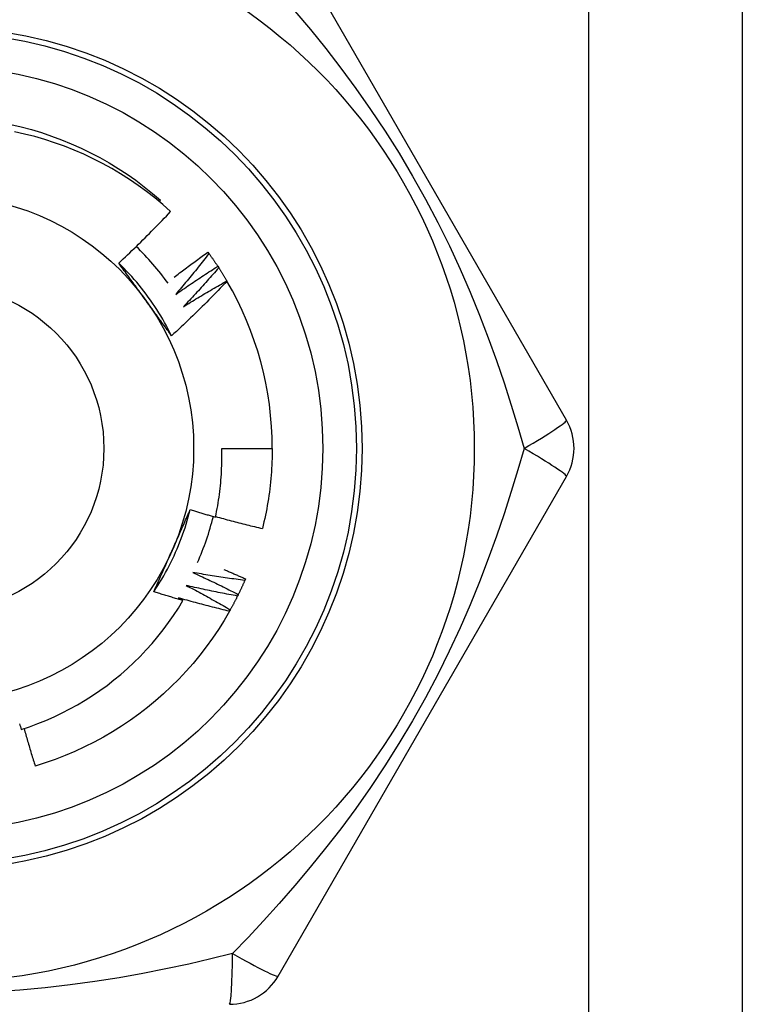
# Model space of a CAD drawing. Header units: inches. Extents: x 5 to 143, y 9 to 74.
# Tile 27 of 76: x 7.142 to 7.395, y 51.914 to 52.259. Entities that reach past the tile are written whole.
import ezdxf

# ---------------------------------------------------------------- set-up
doc = ezdxf.new("R2010")
doc.units = ezdxf.units.IN
doc.header["$MEASUREMENT"] = 0
doc.layers.add('Visible Edges(ANSI)', color=7, linetype='Continuous', lineweight=25)
doc.layers.add('Visible Tangent Edges(ANSI)', color=7, linetype='Continuous', lineweight=25)

msp = doc.modelspace()

# ---------------------------------------------------------------- linework, layer by layer
at = {"layer": 'Visible Edges(ANSI)'}
for p, q in [((7.394995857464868, 52.43599471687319), (7.394995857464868, 31.11316007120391)), ((7.333343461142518, 52.11906566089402), (7.232193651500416, 52.29426225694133)), ((7.190527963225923, 52.19567596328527), (7.190970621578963, 52.19619309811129)), ((7.207591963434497, 52.17798839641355), (7.207948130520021, 52.17750097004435)), ((7.211034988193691, 52.17303771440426), (7.211365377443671, 52.1725324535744)), ((7.21421640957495, 52.16791499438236), (7.214264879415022, 52.16783215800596)), ((7.212423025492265, 52.10922306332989), (7.230137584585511, 52.10922306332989)), ((7.232193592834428, 51.92418377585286), (7.333343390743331, 52.09938036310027)), ((7.220746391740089, 52.06347127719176), (7.220507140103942, 52.06291701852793))]:
    msp.add_line(p, q, dxfattribs=at)
at = {"layer": 'Visible Edges(ANSI)', "flags": 128}
for points in [[(7.138433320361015, 52.22276473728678), (7.142057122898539, 52.22192385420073), (7.145652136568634, 52.22096732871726), (7.149214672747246, 52.21989616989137), (7.152741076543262, 52.21871146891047), (7.156227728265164, 52.21741442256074), (7.159671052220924, 52.21600639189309), (7.16306751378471, 52.21448879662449), (7.166413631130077, 52.21286320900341), (7.169705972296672, 52.21113128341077), (7.172941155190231, 52.2092948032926), (7.176115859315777, 52.20735566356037), (7.179226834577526, 52.20531584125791), (7.182270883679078, 52.20317742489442), (7.18524488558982, 52.20094262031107), (7.188145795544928, 52.19861371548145), (7.190970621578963, 52.19619309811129)], [(7.194462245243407, 52.19222434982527), (7.191721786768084, 52.19466169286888), (7.188908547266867, 52.19700815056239), (7.186024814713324, 52.19926215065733), (7.183072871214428, 52.20142210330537), (7.180055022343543, 52.20348643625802), (7.176973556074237, 52.20545357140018), (7.173830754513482, 52.20732191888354), (7.170628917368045, 52.20908990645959), (7.167370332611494, 52.21075596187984), (7.164057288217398, 52.21231849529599), (7.160692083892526, 52.21377593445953), (7.157278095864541, 52.21512627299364), (7.153825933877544, 52.21636518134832), (7.150340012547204, 52.21749135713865), (7.146823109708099, 52.21850421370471), (7.143278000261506, 52.21940312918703), (7.139707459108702, 52.22018750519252)], [(7.176284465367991, 52.17414624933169), (7.177066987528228, 52.17487450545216), (7.177847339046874, 52.1756049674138), (7.178625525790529, 52.17633763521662), (7.179401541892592, 52.17707249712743), (7.180175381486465, 52.17780955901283), (7.180947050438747, 52.17854880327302), (7.18171653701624, 52.17929023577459), (7.182483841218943, 52.18003383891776), (7.183248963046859, 52.18077962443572), (7.184011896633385, 52.18152756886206), (7.184772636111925, 52.18227768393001), (7.185531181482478, 52.18302995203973), (7.186287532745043, 52.18378437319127), (7.187041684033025, 52.18454094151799), (7.18779362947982, 52.18529965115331), (7.188543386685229, 52.18606051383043), (7.18929094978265, 52.18682352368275), (7.190036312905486, 52.18758867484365), (7.190779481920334, 52.18835596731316), (7.191520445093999, 52.18912539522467), (7.192259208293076, 52.18989694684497), (7.192995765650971, 52.19067062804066), (7.193730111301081, 52.19144643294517), (7.194462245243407, 52.19222434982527)], [(7.195691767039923, 52.1692040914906), (7.196180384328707, 52.16957925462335), (7.196669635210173, 52.16995361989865), (7.197159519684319, 52.17032719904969), (7.197650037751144, 52.17069998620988), (7.198141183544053, 52.17107197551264), (7.198632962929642, 52.17144317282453), (7.199125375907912, 52.17181357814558), (7.199618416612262, 52.17218318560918), (7.200112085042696, 52.17255200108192), (7.200606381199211, 52.17292001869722), (7.201101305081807, 52.17328723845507), (7.201596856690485, 52.17365366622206), (7.202093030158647, 52.174019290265), (7.202589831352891, 52.17438412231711), (7.203087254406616, 52.17474815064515), (7.203585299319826, 52.17511138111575), (7.204083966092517, 52.1754738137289), (7.204583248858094, 52.17583544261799), (7.20508315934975, 52.17619627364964), (7.205583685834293, 52.17655630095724), (7.206084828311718, 52.17691553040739), (7.206586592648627, 52.1772739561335), (7.20708896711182, 52.17763157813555), (7.207591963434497, 52.17798839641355)], [(7.207948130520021, 52.17750097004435), (7.207476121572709, 52.17689537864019), (7.207002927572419, 52.17629066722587), (7.206528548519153, 52.17568682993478), (7.206052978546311, 52.17508388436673), (7.205576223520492, 52.1744818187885), (7.205098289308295, 52.17388063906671), (7.204619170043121, 52.17328035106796), (7.204138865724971, 52.17268095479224), (7.203657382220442, 52.17208245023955), (7.203174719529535, 52.17148483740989), (7.202690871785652, 52.17088812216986), (7.20220585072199, 52.17029230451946), (7.20171964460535, 52.1696973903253), (7.201232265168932, 52.16910337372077), (7.200743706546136, 52.16851026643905), (7.20025397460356, 52.16791806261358), (7.199763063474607, 52.16732676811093), (7.199270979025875, 52.16673638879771), (7.198777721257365, 52.16614691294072), (7.198283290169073, 52.16555835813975), (7.197787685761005, 52.16497071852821), (7.197290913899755, 52.1643839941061), (7.196792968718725, 52.16379819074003), (7.196293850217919, 52.16321331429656)], [(7.207948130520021, 52.17750097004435), (7.20808089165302, 52.17731790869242), (7.208213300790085, 52.17713458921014), (7.208345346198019, 52.17695101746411), (7.208477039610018, 52.17676718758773), (7.208608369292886, 52.176583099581), (7.208739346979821, 52.17639875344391), (7.208869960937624, 52.17621415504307), (7.209000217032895, 52.17602930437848), (7.209130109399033, 52.17584420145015), (7.20925964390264, 52.17565884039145), (7.209388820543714, 52.17547323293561), (7.209517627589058, 52.175287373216), (7.209646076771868, 52.17510126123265), (7.209774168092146, 52.17491490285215), (7.209901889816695, 52.17472829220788), (7.210029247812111, 52.17454143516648), (7.210156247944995, 52.17435432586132), (7.210282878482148, 52.17416697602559), (7.21040914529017, 52.17397937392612), (7.21053504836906, 52.17379153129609), (7.21066058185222, 52.17360344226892), (7.210785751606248, 52.17341510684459), (7.210910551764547, 52.1732265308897), (7.211034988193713, 52.17303771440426)], [(7.194838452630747, 52.14869682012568), (7.194249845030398, 52.14987737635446), (7.19364403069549, 52.15104922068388), (7.193021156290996, 52.15221211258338), (7.19238139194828, 52.15336582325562), (7.191724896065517, 52.15451010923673), (7.191051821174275, 52.15564473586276), (7.190362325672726, 52.15676946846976), (7.189656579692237, 52.15788406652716), (7.188934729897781, 52.1589883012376), (7.188196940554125, 52.16008192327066), (7.187443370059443, 52.16116470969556), (7.186674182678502, 52.16223641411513), (7.185889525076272, 52.16329680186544), (7.185089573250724, 52.16434563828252), (7.18427446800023, 52.16538268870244), (7.183444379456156, 52.166407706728), (7.182599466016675, 52.16742046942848), (7.181739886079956, 52.16842073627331), (7.180865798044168, 52.16940826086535), (7.179977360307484, 52.17038282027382), (7.179074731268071, 52.17134416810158), (7.178158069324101, 52.17229206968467), (7.177227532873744, 52.17322629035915), (7.17628328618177, 52.17414658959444)], [(7.185660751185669, 52.16129065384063), (7.185267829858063, 52.16183144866), (7.184875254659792, 52.16237174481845), (7.18448300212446, 52.16291154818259), (7.184091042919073, 52.16345087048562), (7.183699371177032, 52.16398970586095), (7.183307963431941, 52.16452807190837), (7.182916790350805, 52.16506597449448), (7.182525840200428, 52.16560342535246), (7.182135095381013, 52.16614041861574), (7.181744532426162, 52.16667697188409), (7.181354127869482, 52.16721309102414), (7.180963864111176, 52.16774878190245), (7.180573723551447, 52.16828405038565), (7.180183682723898, 52.16881890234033), (7.179793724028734, 52.16935334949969), (7.179403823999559, 52.16988739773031), (7.179013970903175, 52.17042105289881), (7.178624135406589, 52.17095432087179), (7.1782343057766, 52.17148721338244), (7.177844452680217, 52.17201973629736), (7.177454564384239, 52.17255188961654), (7.177064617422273, 52.1730836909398), (7.176674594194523, 52.17361514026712), (7.176284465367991, 52.17414624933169)], [(7.196293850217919, 52.16321331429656), (7.196898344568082, 52.16363628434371), (7.197503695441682, 52.16405808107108), (7.198109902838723, 52.16447869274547), (7.198716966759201, 52.16489813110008), (7.19932487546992, 52.16531638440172), (7.199933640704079, 52.16573345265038), (7.200543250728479, 52.16614934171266), (7.201153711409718, 52.16656405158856), (7.201765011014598, 52.16697757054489), (7.202377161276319, 52.16738991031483), (7.202990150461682, 52.16780105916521), (7.203603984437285, 52.16821102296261), (7.204218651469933, 52.16861979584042), (7.204834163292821, 52.16902738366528), (7.205450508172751, 52.16943378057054), (7.206067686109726, 52.16983899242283), (7.206685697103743, 52.17024300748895), (7.207304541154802, 52.17064583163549), (7.207924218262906, 52.17104746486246), (7.208544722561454, 52.17144790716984), (7.209166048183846, 52.17184715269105), (7.209788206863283, 52.1722452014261), (7.210411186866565, 52.17264205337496), (7.211034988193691, 52.17303771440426)], [(7.211365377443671, 52.1725324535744), (7.210862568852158, 52.17195217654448), (7.210358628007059, 52.17137284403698), (7.209853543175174, 52.1707944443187), (7.209347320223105, 52.17021699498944), (7.208839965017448, 52.16964048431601), (7.208331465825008, 52.1690649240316), (7.20782183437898, 52.16849031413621), (7.207311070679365, 52.16791665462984), (7.206799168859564, 52.16734394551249), (7.206286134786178, 52.16677218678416), (7.205771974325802, 52.16620139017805), (7.205256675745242, 52.16563155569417), (7.204740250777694, 52.1650626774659), (7.204222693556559, 52.16449476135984), (7.203704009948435, 52.16392780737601), (7.203184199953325, 52.163361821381), (7.202663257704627, 52.1627968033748), (7.202141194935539, 52.16223275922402), (7.201618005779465, 52.16166968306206), (7.201093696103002, 52.16110758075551), (7.200568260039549, 52.16054645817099), (7.20004169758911, 52.15998630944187), (7.199514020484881, 52.15942714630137), (7.198985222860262, 52.15886895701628)], [(7.211365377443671, 52.1725324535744), (7.211488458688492, 52.17234275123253), (7.211611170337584, 52.1721528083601), (7.211733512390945, 52.17196262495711), (7.211855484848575, 52.17177220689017), (7.211977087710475, 52.17158154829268), (7.212098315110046, 52.17139066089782), (7.212219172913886, 52.17119953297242), (7.212339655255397, 52.17100816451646), (7.212459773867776, 52.17081656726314), (7.212579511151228, 52.17062474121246), (7.21269887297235, 52.17043267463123), (7.212817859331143, 52.17024037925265), (7.212936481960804, 52.1700478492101), (7.213054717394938, 52.1698550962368), (7.213172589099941, 52.16966210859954), (7.213290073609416, 52.16946889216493), (7.213407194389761, 52.16927544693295), (7.213523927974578, 52.16908177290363), (7.213640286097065, 52.16888787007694), (7.213756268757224, 52.16869374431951), (7.213871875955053, 52.1684993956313), (7.213987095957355, 52.16830481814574), (7.214101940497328, 52.16811001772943), (7.214216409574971, 52.16791499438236)], [(7.214264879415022, 52.16783215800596), (7.213482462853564, 52.16700862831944), (7.212697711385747, 52.1661873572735), (7.211910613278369, 52.16536834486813), (7.211121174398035, 52.16455160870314), (7.210329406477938, 52.16373714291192), (7.209535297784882, 52.16292495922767), (7.208738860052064, 52.16211505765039), (7.207940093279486, 52.16130744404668), (7.207139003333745, 52.16050211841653), (7.206335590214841, 52.15969909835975), (7.205529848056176, 52.15889836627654), (7.204721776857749, 52.1580999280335), (7.203911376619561, 52.15730378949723), (7.203098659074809, 52.15650995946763), (7.202283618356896, 52.15571843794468), (7.201466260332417, 52.1549292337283), (7.200646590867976, 52.15414235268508), (7.199824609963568, 52.15335779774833), (7.199000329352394, 52.15257557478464), (7.198173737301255, 52.1517956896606), (7.197344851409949, 52.15101814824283), (7.196513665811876, 52.15024295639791), (7.195680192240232, 52.14947011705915), (7.194844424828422, 52.14869963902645)], [(7.198985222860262, 52.15886895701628), (7.199610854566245, 52.15925998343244), (7.200237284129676, 52.15964978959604), (7.200864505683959, 52.16003837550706), (7.201492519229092, 52.16042573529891), (7.202121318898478, 52.16081187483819), (7.202750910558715, 52.16119678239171), (7.203381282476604, 52.16158047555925), (7.204012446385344, 52.16196293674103), (7.204644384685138, 52.16234417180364), (7.205277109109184, 52.16272417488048), (7.205910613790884, 52.16310295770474), (7.206544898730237, 52.16348050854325), (7.207179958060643, 52.16385682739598), (7.207815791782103, 52.16423192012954), (7.208452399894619, 52.16460578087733), (7.209089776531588, 52.16497840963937), (7.209727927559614, 52.16534980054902), (7.210366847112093, 52.16571996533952), (7.211006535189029, 52.16608889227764), (7.211646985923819, 52.16645658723), (7.212288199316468, 52.16682304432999), (7.212930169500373, 52.16718826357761), (7.213572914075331, 52.16755225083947), (7.21421640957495, 52.16791499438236)], [(7.194844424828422, 52.14869963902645), (7.194462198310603, 52.14921984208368), (7.194080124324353, 52.14974032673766), (7.19369817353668, 52.15026110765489), (7.19331631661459, 52.15078219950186), (7.192934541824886, 52.15130361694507), (7.192552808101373, 52.15182537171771), (7.192171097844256, 52.15234747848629), (7.191789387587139, 52.1528699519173), (7.191407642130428, 52.15339280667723), (7.191025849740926, 52.153916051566), (7.19064397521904, 52.15443970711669), (7.190261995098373, 52.1549637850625), (7.189879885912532, 52.15548829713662), (7.189497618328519, 52.15601325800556), (7.189115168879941, 52.15653868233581), (7.188732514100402, 52.15706458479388), (7.188349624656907, 52.15759098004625), (7.18796647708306, 52.15811787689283), (7.187583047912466, 52.15864529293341), (7.187199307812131, 52.15917324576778), (7.18681523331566, 52.15970174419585), (7.186430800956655, 52.16023079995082), (7.186045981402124, 52.16076043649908), (7.185660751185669, 52.16129065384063)], [(7.210221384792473, 52.08513049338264), (7.210430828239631, 52.08611965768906), (7.21063022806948, 52.08711115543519), (7.210819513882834, 52.08810477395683), (7.210998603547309, 52.08910003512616), (7.211167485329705, 52.09009683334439), (7.211326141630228, 52.0910950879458), (7.211474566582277, 52.09209472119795), (7.211612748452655, 52.09309565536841), (7.211740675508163, 52.09409780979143), (7.211858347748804, 52.09510110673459), (7.211965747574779, 52.09610546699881), (7.212062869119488, 52.09711081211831), (7.212149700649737, 52.09811706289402), (7.212226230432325, 52.09912414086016), (7.212292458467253, 52.10013196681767), (7.212348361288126, 52.10114046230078), (7.212393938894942, 52.1021495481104), (7.212429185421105, 52.10315914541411), (7.212454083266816, 52.10416917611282), (7.212468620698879, 52.10517956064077), (7.212472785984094, 52.10619022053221), (7.212466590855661, 52.10720107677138), (7.212450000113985, 52.10821205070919), (7.212423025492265, 52.10922306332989)], [(7.230137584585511, 52.10922306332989), (7.230131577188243, 52.10804143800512), (7.230113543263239, 52.10685993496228), (7.230083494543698, 52.10567867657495), (7.230041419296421, 52.10449778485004), (7.229987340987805, 52.10331738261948), (7.229921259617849, 52.10213759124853), (7.229843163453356, 52.10095853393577), (7.229753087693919, 52.09978033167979), (7.229651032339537, 52.09860310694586), (7.229536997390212, 52.09742698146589), (7.229411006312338, 52.09625207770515), (7.229273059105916, 52.0950785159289), (7.22912319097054, 52.09390641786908), (7.228961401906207, 52.09273590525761), (7.228787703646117, 52.09156709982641), (7.228602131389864, 52.09040012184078), (7.228404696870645, 52.08923509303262), (7.228195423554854, 52.08807213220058), (7.227974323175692, 52.08691136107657), (7.227741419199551, 52.08575289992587), (7.227496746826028, 52.08459686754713), (7.227240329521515, 52.08344338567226), (7.226972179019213, 52.08229257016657), (7.226692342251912, 52.08114454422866)], [(7.1886024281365, 52.05894819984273), (7.189330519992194, 52.06004822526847), (7.190042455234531, 52.06115880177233), (7.190738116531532, 52.06227967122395), (7.191417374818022, 52.06341057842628), (7.192080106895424, 52.06455126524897), (7.192726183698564, 52.06570147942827), (7.19335548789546, 52.06686096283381), (7.193967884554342, 52.06802946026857), (7.194563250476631, 52.06920671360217), (7.195141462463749, 52.07039247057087), (7.195702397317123, 52.07158647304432), (7.196245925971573, 52.07278846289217), (7.196771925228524, 52.07399818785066), (7.197280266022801, 52.07521538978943), (7.197770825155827, 52.07643981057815), (7.198243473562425, 52.07767120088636), (7.198698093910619, 52.0789092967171), (7.199134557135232, 52.08015384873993), (7.199552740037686, 52.08140459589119), (7.19995250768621, 52.08266128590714), (7.200333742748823, 52.08392365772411), (7.200696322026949, 52.08519146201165), (7.201040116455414, 52.08646443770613), (7.20136499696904, 52.08774233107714)], [(7.194920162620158, 52.07319324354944), (7.195192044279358, 52.07380391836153), (7.195463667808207, 52.07441404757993), (7.195735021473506, 52.07502365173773), (7.196006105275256, 52.07563275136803), (7.196276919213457, 52.07624136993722), (7.196547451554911, 52.0768495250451), (7.196817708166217, 52.07745724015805), (7.197087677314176, 52.07806453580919), (7.197357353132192, 52.07867142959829), (7.197626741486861, 52.07927794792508), (7.197895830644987, 52.07988410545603), (7.198164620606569, 52.08048992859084), (7.198433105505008, 52.08109543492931), (7.198701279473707, 52.08170064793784), (7.198969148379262, 52.08230558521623), (7.199236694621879, 52.08291027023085), (7.199503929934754, 52.08351472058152), (7.19977083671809, 52.08411896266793), (7.200037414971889, 52.08472301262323), (7.200303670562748, 52.08532689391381), (7.200569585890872, 52.08593062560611), (7.200835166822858, 52.08653422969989), (7.201100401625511, 52.08713772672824), (7.201365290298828, 52.08774113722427)], [(7.201365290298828, 52.08774113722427), (7.201733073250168, 52.08762792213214), (7.202100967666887, 52.08751509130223), (7.202468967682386, 52.08740264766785), (7.202837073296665, 52.08729058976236), (7.203205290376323, 52.08717891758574), (7.203573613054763, 52.08706763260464), (7.203942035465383, 52.08695673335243), (7.20431057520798, 52.08684621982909), (7.204679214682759, 52.08673609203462), (7.205047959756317, 52.08662634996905), (7.205416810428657, 52.08651699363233), (7.205785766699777, 52.08640802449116), (7.206154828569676, 52.08629944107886), (7.206523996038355, 52.08619124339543), (7.206893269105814, 52.08608343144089), (7.207262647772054, 52.08597600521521), (7.207632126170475, 52.08586896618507), (7.208001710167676, 52.08576231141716), (7.208371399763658, 52.08565604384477), (7.20874118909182, 52.08555016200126), (7.209111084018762, 52.08544466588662), (7.209481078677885, 52.08533955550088), (7.209851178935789, 52.08523483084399), (7.210221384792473, 52.08513049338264)], [(7.210263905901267, 52.08532735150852), (7.210944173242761, 52.08513834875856), (7.211624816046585, 52.08495062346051), (7.212305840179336, 52.08476417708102), (7.212987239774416, 52.0845790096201), (7.213669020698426, 52.08439512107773), (7.214351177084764, 52.08421251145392), (7.215033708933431, 52.08403118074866), (7.215716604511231, 52.08385112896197), (7.216399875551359, 52.08367235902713), (7.217083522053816, 52.08349486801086), (7.217767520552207, 52.08331865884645), (7.218451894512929, 52.08314372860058), (7.219136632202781, 52.08297008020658), (7.219821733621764, 52.08279771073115), (7.220507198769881, 52.08262662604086), (7.221193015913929, 52.08245682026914), (7.221879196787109, 52.08228829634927), (7.222565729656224, 52.08212105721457), (7.223252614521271, 52.08195509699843), (7.22393986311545, 52.08179042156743), (7.224627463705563, 52.0816270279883), (7.225315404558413, 52.08146491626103), (7.226003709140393, 52.08130408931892), (7.226692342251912, 52.08114454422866)], [(7.188607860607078, 52.05894443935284), (7.188867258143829, 52.05953555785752), (7.189126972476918, 52.0601266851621), (7.18938700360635, 52.06071785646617), (7.189647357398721, 52.06130909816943), (7.189908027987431, 52.06190043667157), (7.190169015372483, 52.06249190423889), (7.190430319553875, 52.06308352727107), (7.190691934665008, 52.06367533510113), (7.190953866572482, 52.06426735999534), (7.191216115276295, 52.06485962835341), (7.19147868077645, 52.06545216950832), (7.191741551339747, 52.06604501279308), (7.192004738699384, 52.06663818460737), (7.192268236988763, 52.0672317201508), (7.192532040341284, 52.06782564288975), (7.192796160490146, 52.06841998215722), (7.193060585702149, 52.06901477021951), (7.193325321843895, 52.06961003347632), (7.193590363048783, 52.07020580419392), (7.193855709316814, 52.07080210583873), (7.194121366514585, 52.07139897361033), (7.194387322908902, 52.07199643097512), (7.194653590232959, 52.07259451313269), (7.194920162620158, 52.07319324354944)], [(7.202281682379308, 52.06570846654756), (7.202952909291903, 52.06540224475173), (7.203623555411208, 52.06509468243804), (7.204293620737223, 52.06478578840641), (7.204963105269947, 52.06447555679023), (7.205631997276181, 52.0641639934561), (7.206300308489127, 52.06385109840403), (7.206968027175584, 52.06353687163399), (7.207635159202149, 52.06322131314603), (7.208301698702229, 52.06290442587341), (7.208967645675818, 52.06258620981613), (7.209633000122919, 52.06226666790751), (7.210297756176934, 52.06194579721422), (7.210961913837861, 52.06162360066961), (7.2116254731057, 52.06130007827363), (7.212288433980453, 52.0609752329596), (7.212950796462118, 52.06064906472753), (7.213612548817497, 52.06032157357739), (7.214273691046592, 52.05999275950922), (7.2149342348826, 52.05966262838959), (7.215594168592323, 52.05933117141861), (7.216253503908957, 52.05899840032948), (7.21691221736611, 52.0586643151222), (7.217570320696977, 52.05832890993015), (7.21822780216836, 52.05799218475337)], [(7.220507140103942, 52.06291701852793), (7.219745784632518, 52.06301640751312), (7.218984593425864, 52.06311726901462), (7.21822355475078, 52.06321959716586), (7.217462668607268, 52.0633233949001), (7.216701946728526, 52.06342866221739), (7.215941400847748, 52.06353539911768), (7.215181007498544, 52.0636436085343), (7.214420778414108, 52.06375328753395), (7.213660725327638, 52.06386443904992), (7.212900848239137, 52.0639770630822), (7.212141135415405, 52.06409115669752), (7.211381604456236, 52.06420672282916), (7.210622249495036, 52.06432376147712), (7.209863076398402, 52.0644422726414), (7.209104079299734, 52.0645622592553), (7.20834526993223, 52.06468371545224), (7.207586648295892, 52.06480664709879), (7.206828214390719, 52.06493105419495), (7.206069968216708, 52.06505693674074), (7.205311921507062, 52.06518429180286), (7.20455406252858, 52.06531312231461), (7.203796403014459, 52.06544342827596), (7.203038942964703, 52.06557520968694), (7.202281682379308, 52.06570846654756)], [(7.21314877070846, 52.06678545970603), (7.21346669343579, 52.066650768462), (7.213784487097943, 52.06651578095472), (7.214102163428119, 52.0663804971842), (7.214419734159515, 52.06624491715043), (7.214737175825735, 52.06610904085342), (7.215054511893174, 52.06597286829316), (7.215371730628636, 52.06583640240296), (7.21568883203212, 52.06569963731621), (7.216005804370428, 52.06556257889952), (7.216322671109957, 52.06542522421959), (7.216639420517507, 52.06528757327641), (7.21695605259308, 52.06514962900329), (7.217272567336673, 52.06501138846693), (7.217588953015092, 52.06487285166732), (7.217905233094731, 52.06473402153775), (7.218221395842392, 52.06459489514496), (7.218537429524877, 52.06445547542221), (7.218853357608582, 52.06431575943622), (7.219169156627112, 52.06417574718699), (7.219484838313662, 52.06403544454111), (7.219800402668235, 52.0638948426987), (7.220115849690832, 52.06375395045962), (7.220431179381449, 52.06361276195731), (7.220746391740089, 52.06347127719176)], [(7.220507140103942, 52.06291701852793), (7.220416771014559, 52.06270972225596), (7.220326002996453, 52.06250260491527), (7.220234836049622, 52.06229566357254), (7.220143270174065, 52.06208889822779), (7.220051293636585, 52.06188231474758), (7.219958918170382, 52.06167591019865), (7.219866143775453, 52.06146968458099), (7.219772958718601, 52.06126364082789), (7.219679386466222, 52.06105777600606), (7.219585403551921, 52.06085209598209), (7.219491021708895, 52.06064660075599), (7.219396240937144, 52.06044128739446), (7.219301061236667, 52.06023616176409), (7.219205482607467, 52.06003121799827), (7.219109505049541, 52.05982646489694), (7.219013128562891, 52.05962189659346), (7.218916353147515, 52.05941751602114), (7.218819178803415, 52.05921332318), (7.218721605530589, 52.05900932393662), (7.218623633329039, 52.0588055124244), (7.218525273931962, 52.05860189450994), (7.21842651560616, 52.05839846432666), (7.218327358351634, 52.05819522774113), (7.218227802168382, 52.05799218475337)], [(7.198809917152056, 52.05589629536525), (7.198383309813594, 52.05601775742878), (7.197956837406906, 52.05613970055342), (7.197530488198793, 52.05626212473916), (7.197104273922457, 52.05638503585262), (7.196678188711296, 52.05650842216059), (7.196252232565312, 52.05663229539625), (7.195826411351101, 52.05675664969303), (7.195400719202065, 52.05688148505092), (7.194975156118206, 52.05700680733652), (7.194549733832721, 52.05713260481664), (7.19412444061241, 52.05725888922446), (7.193699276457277, 52.05738565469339), (7.193274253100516, 52.05751290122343), (7.192849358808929, 52.05764062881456), (7.19242459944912, 52.05776884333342), (7.191999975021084, 52.05789753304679), (7.191575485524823, 52.05802670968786), (7.191151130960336, 52.05815636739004), (7.190726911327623, 52.05828650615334), (7.190302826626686, 52.05841712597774), (7.189878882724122, 52.05854823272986), (7.189455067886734, 52.05867982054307), (7.189031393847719, 52.0588118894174), (7.188607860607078, 52.05894443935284)], [(7.199904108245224, 52.06118474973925), (7.200558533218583, 52.0608440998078), (7.201212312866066, 52.06050214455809), (7.201865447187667, 52.06015888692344), (7.202517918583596, 52.05981432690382), (7.203169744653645, 52.05946846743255), (7.203820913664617, 52.05912130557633), (7.204471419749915, 52.05877284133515), (7.205121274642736, 52.05842308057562), (7.20577046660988, 52.05807202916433), (7.20641900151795, 52.05771967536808), (7.207066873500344, 52.05736602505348), (7.207714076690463, 52.05701108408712), (7.208360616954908, 52.05665485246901), (7.209006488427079, 52.05629732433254), (7.209651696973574, 52.05593850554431), (7.210296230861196, 52.05557839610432), (7.210940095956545, 52.05521700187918), (7.211583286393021, 52.05485431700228), (7.212225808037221, 52.05449034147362), (7.212867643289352, 52.05412508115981), (7.213508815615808, 52.05375854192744), (7.214149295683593, 52.0533907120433), (7.214789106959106, 52.05302159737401), (7.215428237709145, 52.05265120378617)], [(7.21796010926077, 52.05745109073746), (7.217204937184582, 52.05758986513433), (7.216450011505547, 52.05773010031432), (7.215695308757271, 52.05787179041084), (7.214940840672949, 52.05801494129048), (7.214186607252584, 52.05815955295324), (7.213432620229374, 52.05830561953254), (7.212678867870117, 52.05845315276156), (7.211925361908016, 52.05860214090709), (7.211172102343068, 52.05875258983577), (7.210419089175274, 52.05890450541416), (7.20966632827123, 52.05905787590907), (7.208913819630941, 52.05921270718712), (7.208161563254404, 52.05936900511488), (7.207409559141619, 52.05952675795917), (7.206657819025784, 52.05968597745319), (7.205906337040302, 52.05984665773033), (7.20515511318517, 52.0600087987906), (7.204404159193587, 52.06017240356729), (7.203653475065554, 52.0603374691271), (7.202903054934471, 52.06050399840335), (7.202152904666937, 52.06067199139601), (7.201403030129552, 52.0608414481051), (7.200653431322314, 52.06101236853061), (7.199904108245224, 52.06118474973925)], [(7.142068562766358, 52.0106640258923), (7.145003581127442, 52.01164695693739), (7.147910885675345, 52.01271950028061), (7.1507865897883, 52.01388060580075), (7.153622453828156, 52.01512697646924), (7.156416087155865, 52.01645730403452), (7.159165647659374, 52.01787050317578), (7.161869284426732, 52.01936547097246), (7.164525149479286, 52.02094111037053), (7.167131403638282, 52.02259632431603), (7.169686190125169, 52.02433001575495), (7.172187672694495, 52.02614109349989), (7.174633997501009, 52.02802845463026), (7.177023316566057, 52.02999100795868), (7.179353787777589, 52.03202765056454), (7.18162356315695, 52.03413729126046), (7.183828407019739, 52.03631642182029), (7.185962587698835, 52.03855933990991), (7.188024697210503, 52.04086422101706), (7.190013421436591, 52.04322930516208), (7.191927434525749, 52.04565283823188), (7.193765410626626, 52.04813305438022), (7.19552602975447, 52.0506682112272), (7.197207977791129, 52.05325654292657), (7.198809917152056, 52.05589629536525)], [(7.197294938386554, 52.05679053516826), (7.197358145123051, 52.05675341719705), (7.197421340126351, 52.05671629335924), (7.19748453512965, 52.05667915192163), (7.197547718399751, 52.05664199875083), (7.197610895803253, 52.05660483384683), (7.197674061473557, 52.05656765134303), (7.197737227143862, 52.05653046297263), (7.197800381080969, 52.05649325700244), (7.197863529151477, 52.05645603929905), (7.197926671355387, 52.05641881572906), (7.197989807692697, 52.05638157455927), (7.198052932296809, 52.05634431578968), (7.198116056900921, 52.0563070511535), (7.198179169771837, 52.05626977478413), (7.198242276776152, 52.05623248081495), (7.198305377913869, 52.05619517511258), (7.198368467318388, 52.05615786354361), (7.198431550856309, 52.05612053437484), (7.198494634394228, 52.05608318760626), (7.198557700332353, 52.0560458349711), (7.198620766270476, 52.05600847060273), (7.198683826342, 52.05597108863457), (7.198746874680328, 52.05593370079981), (7.198809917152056, 52.05589629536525)], [(7.215132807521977, 52.05212473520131), (7.214385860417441, 52.05230251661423), (7.213639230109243, 52.05248174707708), (7.212892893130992, 52.05266241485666), (7.212146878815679, 52.05284453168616), (7.21140116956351, 52.0530280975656), (7.210655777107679, 52.05321310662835), (7.20991070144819, 52.05339955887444), (7.209165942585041, 52.05358746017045), (7.20842150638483, 52.05377680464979), (7.207677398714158, 52.05396759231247), (7.206933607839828, 52.05415982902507), (7.206190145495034, 52.05435351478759), (7.205447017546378, 52.05454864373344), (7.20470421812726, 52.05474521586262), (7.203961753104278, 52.05494323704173), (7.203219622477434, 52.05514270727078), (7.202477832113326, 52.05534362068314), (7.201736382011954, 52.05554598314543), (7.200995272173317, 52.05574978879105), (7.200254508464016, 52.0559550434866), (7.19951409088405, 52.05616174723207), (7.198774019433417, 52.05636989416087), (7.198034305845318, 52.05657949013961), (7.197294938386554, 52.05679053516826)], [(7.21796010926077, 52.05745109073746), (7.21785910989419, 52.05724876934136), (7.217757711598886, 52.05704664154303), (7.217655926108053, 52.05684470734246), (7.217553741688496, 52.05664297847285), (7.217451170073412, 52.056441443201), (7.217348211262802, 52.05624011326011), (7.217244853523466, 52.05603897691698), (7.217141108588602, 52.05583805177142), (7.217036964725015, 52.05563732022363), (7.2169324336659, 52.05543679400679), (7.216827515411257, 52.05523647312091), (7.216722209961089, 52.055036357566), (7.216616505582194, 52.05483644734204), (7.216510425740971, 52.05463674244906), (7.216403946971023, 52.05443724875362), (7.216297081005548, 52.05423795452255), (7.216189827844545, 52.05403887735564), (7.216082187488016, 52.05384000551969), (7.21597415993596, 52.05364133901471), (7.215865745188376, 52.05344288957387), (7.215756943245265, 52.05324465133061), (7.215647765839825, 52.0530466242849), (7.215538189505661, 52.05284880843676), (7.215428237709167, 52.05265120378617)], [(7.21822780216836, 52.05799218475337), (7.218216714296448, 52.05796961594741), (7.218205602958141, 52.05794704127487), (7.218194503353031, 52.05792447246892), (7.218183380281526, 52.05790190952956), (7.218172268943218, 52.05787934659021), (7.218161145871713, 52.05785678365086), (7.218150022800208, 52.05783422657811), (7.218138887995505, 52.05781166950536), (7.218127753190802, 52.0577891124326), (7.218116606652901, 52.05776656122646), (7.218105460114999, 52.0577440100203), (7.218094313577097, 52.05772146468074), (7.218083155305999, 52.05769891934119), (7.218071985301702, 52.05767637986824), (7.218060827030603, 52.05765384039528), (7.218049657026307, 52.05763130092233), (7.218038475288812, 52.05760876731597), (7.218027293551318, 52.05758623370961), (7.218016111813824, 52.05756370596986), (7.218004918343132, 52.05754117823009), (7.21799372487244, 52.05751865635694), (7.21798251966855, 52.05749612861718), (7.21797131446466, 52.05747361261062), (7.21796010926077, 52.05745109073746)], [(7.215132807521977, 52.05212473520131), (7.213252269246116, 52.04891496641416), (7.211269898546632, 52.04576707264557), (7.209187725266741, 52.04268428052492), (7.207007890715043, 52.039669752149), (7.204732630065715, 52.03672658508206), (7.202364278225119, 52.03385779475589), (7.199905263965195, 52.03106632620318), (7.197358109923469, 52.02835504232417), (7.194725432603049, 52.02572672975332), (7.192009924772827, 52.02318407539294), (7.189214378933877, 52.02072969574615), (7.186341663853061, 52.01836610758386), (7.183394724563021, 52.01609573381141), (7.180376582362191, 52.01392090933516), (7.177290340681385, 52.01184385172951), (7.174139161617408, 52.00986670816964), (7.170926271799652, 52.00799149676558), (7.167654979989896, 52.00622014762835), (7.164328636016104, 52.00455447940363), (7.16095064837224, 52.00299618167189), (7.157524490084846, 52.00154688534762), (7.154053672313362, 52.00020804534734), (7.150541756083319, 51.9989810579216), (7.146992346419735, 51.99786717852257)], [(7.215428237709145, 52.05265120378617), (7.215415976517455, 52.0526292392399), (7.215403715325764, 52.05260727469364), (7.215391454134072, 52.05258531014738), (7.215379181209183, 52.05256335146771), (7.215366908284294, 52.05254139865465), (7.215354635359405, 52.05251944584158), (7.215342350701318, 52.05249749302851), (7.215330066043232, 52.05247554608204), (7.215317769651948, 52.05245359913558), (7.215305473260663, 52.05243165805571), (7.215293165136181, 52.05240971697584), (7.215280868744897, 52.05238777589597), (7.215268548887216, 52.0523658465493), (7.215256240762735, 52.05234391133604), (7.215243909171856, 52.05232198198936), (7.215231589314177, 52.05230005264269), (7.215219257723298, 52.05227812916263), (7.215206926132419, 52.05225621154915), (7.215194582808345, 52.05223428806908), (7.215182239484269, 52.0522123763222), (7.215169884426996, 52.05219045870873), (7.215157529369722, 52.05216854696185), (7.215145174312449, 52.05214664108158), (7.215132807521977, 52.05212473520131)], [(7.141541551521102, 52.01268204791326), (7.14167224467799, 52.01217725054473), (7.141803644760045, 52.01167264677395), (7.14193574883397, 52.01116823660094), (7.142068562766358, 52.0106640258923)], [(7.143111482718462, 52.01100200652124), (7.143263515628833, 52.01045220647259), (7.143416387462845, 52.00990262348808), (7.143570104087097, 52.00935325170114), (7.14372466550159, 52.00880409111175), (7.143880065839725, 52.00825514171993), (7.144036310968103, 52.00770642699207), (7.144193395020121, 52.00715791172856), (7.14435132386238, 52.00660961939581), (7.144510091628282, 52.00606154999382), (7.144669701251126, 52.00551369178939), (7.144830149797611, 52.00496605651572), (7.144991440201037, 52.00441864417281), (7.145153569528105, 52.00387145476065), (7.145316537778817, 52.00332448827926), (7.145480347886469, 52.00277773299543), (7.145644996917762, 52.00223121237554), (7.145810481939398, 52.00168491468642), (7.145976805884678, 52.00113883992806), (7.146143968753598, 52.00059299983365), (7.14631197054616, 52.0000473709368), (7.146480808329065, 51.9995019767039), (7.146650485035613, 51.99895681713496), (7.146820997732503, 51.99841188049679), (7.146992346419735, 51.99786717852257)]]:
    msp.add_lwpolyline(points, dxfattribs=at)
at = {"layer": 'Visible Edges(ANSI)'}
for centre, radius in [((7.113995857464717, 52.10922306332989), 0.187007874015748), ((7.113995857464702, 52.10922306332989), 0.1338582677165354), ((7.113995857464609, 52.10922306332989), 0.0885826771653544)]:
    msp.add_circle(centre, radius, dxfattribs=at)
for centre, radius, start, end in [((7.113995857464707, 52.10922306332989), 0.0984251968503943, 36.01810377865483, 45.95689622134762), ((7.113995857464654, 52.10922306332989), 0.1161417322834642, 0, 30.30707566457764), ((7.316295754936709, 52.10922306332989), 0.0196850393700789, 329.9999999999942, 29.99999999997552), ((7.113995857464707, 52.10922306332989), 0.0984251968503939, 336.018103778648, 345.9568962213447), ((7.215145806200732, 51.93402621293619), 0.0196850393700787, 270.0000000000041, 329.9999999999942)]:
    msp.add_arc(centre, radius, start, end, dxfattribs=at)
at = {"layer": 'Visible Tangent Edges(ANSI)'}
msp.add_line((7.341145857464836, 31.11316007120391), (7.341145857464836, 52.43599471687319), dxfattribs=at)
at = {"layer": 'Visible Tangent Edges(ANSI)', "flags": 128}
for points in [[(7.238057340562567, 52.26248872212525), (7.243495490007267, 52.25603372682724), (7.248887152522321, 52.24937154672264), (7.254218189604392, 52.24249202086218), (7.259474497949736, 52.23538496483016), (7.264641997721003, 52.22803987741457), (7.269703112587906, 52.22045140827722), (7.274626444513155, 52.21264736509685), (7.279378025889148, 52.20466251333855), (7.283916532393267, 52.19655482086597), (7.28821165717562, 52.188388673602), (7.29225051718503, 52.18020773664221), (7.296029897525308, 52.1720518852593), (7.299552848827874, 52.16395090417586), (7.302838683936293, 52.15590596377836), (7.305903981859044, 52.14792389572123), (7.308765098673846, 52.14001207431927), (7.311439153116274, 52.13217523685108), (7.313943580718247, 52.12441726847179), (7.31629050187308, 52.11675966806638), (7.318491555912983, 52.10922534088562)], [(7.318491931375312, 52.10922109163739), (7.316294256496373, 52.10169672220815), (7.313949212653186, 52.09404477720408), (7.311442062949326, 52.08627914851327), (7.308758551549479, 52.07841550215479), (7.30588743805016, 52.07047841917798), (7.302813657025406, 52.062478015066), (7.299521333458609, 52.0544214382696), (7.295994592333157, 52.04631582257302), (7.292217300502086, 52.03816808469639), (7.288176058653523, 52.02999079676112), (7.283879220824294, 52.02182504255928), (7.279339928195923, 52.01371763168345), (7.27458771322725, 52.00573331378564), (7.269663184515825, 51.99793056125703), (7.264597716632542, 51.99034233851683), (7.259424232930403, 51.98299137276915), (7.254170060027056, 51.97588991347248), (7.248845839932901, 51.96902182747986), (7.243465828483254, 51.96237616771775), (7.238044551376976, 51.95594245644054), (7.232594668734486, 51.94970823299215), (7.227128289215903, 51.94366034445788), (7.221670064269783, 51.93779907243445), (7.216245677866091, 51.93212574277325)], [(7.216242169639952, 51.93212329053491), (7.208626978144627, 51.93026437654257), (7.200827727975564, 51.92846927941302), (7.19284994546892, 51.92675789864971), (7.184700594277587, 51.92515049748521), (7.176393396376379, 51.92366870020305), (7.167929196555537, 51.92233054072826), (7.159306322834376, 51.92115339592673), (7.150523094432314, 51.92015464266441), (7.141577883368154, 51.9193517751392), (7.132480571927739, 51.91876282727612)]]:
    msp.add_lwpolyline(points, dxfattribs=at)
at = {"layer": 'Visible Tangent Edges(ANSI)'}
for centre, radius in [((7.113995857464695, 52.10922306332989), 0.1476377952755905), ((7.113995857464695, 52.10922306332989), 0.1456692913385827), ((7.11399585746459, 52.10922306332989), 0.0570866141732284)]:
    msp.add_circle(centre, radius, dxfattribs=at)
for centre, major_axis, ratio, start_param, end_param in [((7.316295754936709, 52.10922306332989), (0.0170477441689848, 0.0098425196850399), 0.0560536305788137, 4.809173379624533, 6.283185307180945), ((7.316295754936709, 52.10922306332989), (0.0170477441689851, -0.0098425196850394), 0.0560536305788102, 0, 1.47401192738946), ((7.215145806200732, 51.93402621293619), (0, -0.0196850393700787), 0.0560536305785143, 2.3267e-12, 1.474011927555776), ((7.21514580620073, 51.93402621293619), (0.0170477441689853, -0.0098425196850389), 0.0560536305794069, 4.809173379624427, 6.283185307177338)]:
    msp.add_ellipse(centre, major_axis=major_axis, ratio=ratio, start_param=start_param, end_param=end_param, dxfattribs=at)

doc.saveas('drawing.dxf')
